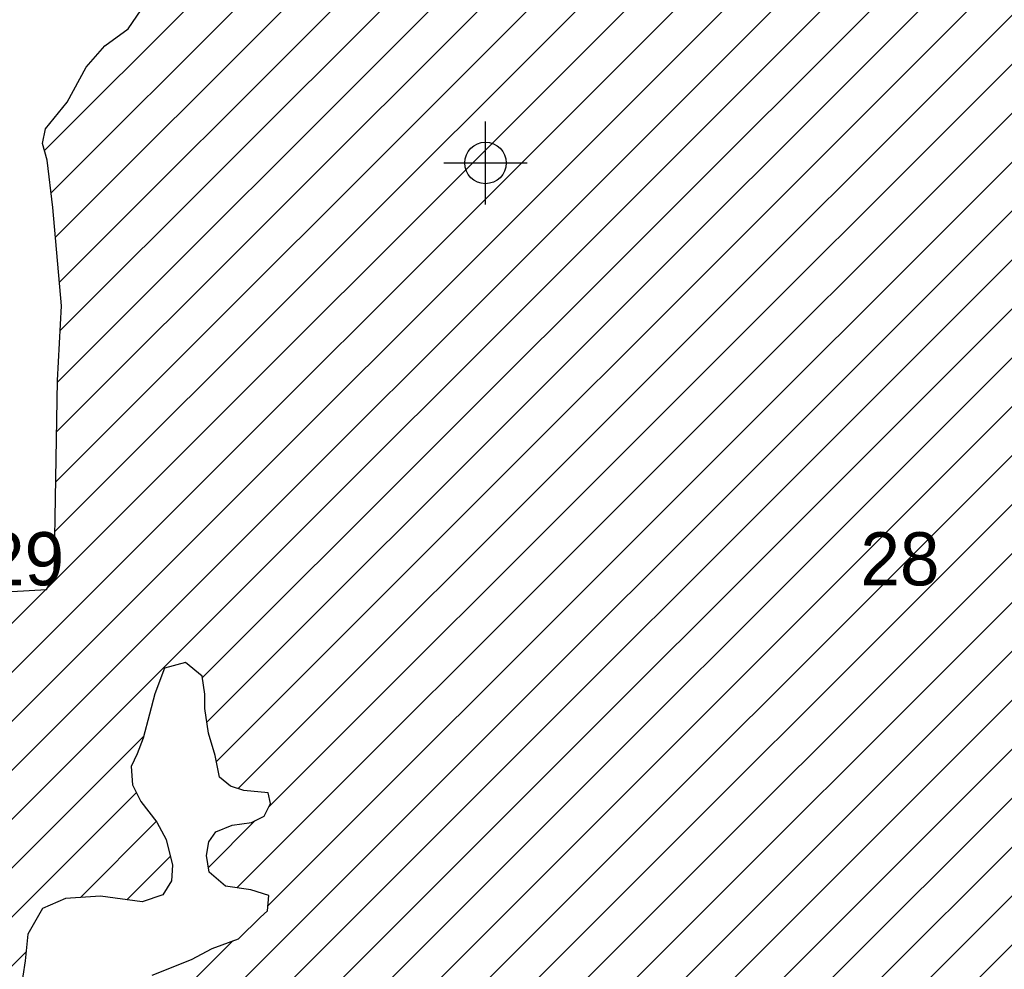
# Model space of a CAD drawing. Extents: x 192051 to 352051, y 710978 to 817615.
# Tile 28 of 85: x 260396 to 266324, y 732417 to 738137. Entities that reach past the tile are written whole.
import ezdxf
from ezdxf.enums import TextEntityAlignment as Align

# ---------------------------------------------------------------- set-up
doc = ezdxf.new("R2010")
doc.units = 0
doc.header["$LTSCALE"] = 800
doc.header["$PDMODE"] = 34
doc.header["$PDSIZE"] = 250
doc.layers.get('0').update_dxf_attribs({"linetype": 'CONTINUOUS'})
for name, color, linetype in [('SEC', 2, 'CONTINUOUS'), ('TEXT', 7, 'CONTINUOUS'), ('WETDBA', 11, 'CONTINUOUS'), ('WETFILL', 12, 'CONTINUOUS')]:
    doc.layers.add(name, color=color, linetype=linetype)

# ---------------------------------------------------------------- blocks, each defined once
blk = doc.blocks.new('*X')
at = {"color": 0}
for p, q in [((260586, 737094.4), (275727.4, 752235.9)), ((260612.4, 736826.2), (276011.3, 752225.1)), ((260636.2, 736555.3), (276295.1, 752214.2)), ((260640.6, 736265), (276303.6, 751928.1)), ((260546.2, 737349.3), (274857, 751660.2)), ((260623.9, 735953.7), (276305.8, 751635.5)), ((260618.6, 735653.7), (276308, 751343)), ((260563.8, 734714.8), (277002.9, 751153.9)), ((260608, 735053.7), (276715.6, 751161.3)), ((260613.3, 735353.7), (276428.3, 751168.6)), ((258181.6, 732037.9), (277093.3, 750949.6)), ((258484.4, 732046), (277096.9, 750658.6)), ((258787.3, 732054.2), (277080.7, 750347.6)), ((259764.4, 732736.6), (277086.6, 750058.8)), ((261496.6, 734174.2), (277214.4, 749891.9)), ((261522.5, 733905.4), (277327.5, 749710.3)), ((261580.2, 733668.3), (277373.3, 749461.5)), ((261711.8, 733505.3), (277419.1, 749212.6)), ((261896.1, 733394.9), (277505.4, 749004.2)), ((261704.1, 732908.2), (277760.8, 748965)), ((261890.7, 732800.1), (277800.1, 748709.6)), ((261487.1, 732101.8), (277839.4, 748454.2)), ((261442.1, 731762.2), (277878.7, 748198.8)), ((261579.8, 731605.2), (277921.2, 747946.6)), ((260151.2, 729881.8), (278045.9, 747776.5)), ((260138.8, 729574.8), (278170.5, 747606.5)), ((261465, 730606.3), (278295.2, 747436.5)), ((262562.9, 731409.5), (278419.9, 747266.5)), ((262732, 731284), (278544.6, 747096.5)), ((262652.1, 730909.4), (278669.2, 746926.5)), ((262608.5, 730571.1), (278793.9, 746756.5)), ((264217.2, 731885.1), (278918.6, 746586.5)), ((264351.9, 731725.1), (279043.3, 746416.4)), ((264566.3, 731644.8), (279167.9, 746246.4)), ((263494.9, 730278.7), (279320, 746103.8)), ((263296, 729785.2), (279493.1, 745982.2)), ((265288.4, 731482.8), (279666.2, 745860.7)), ((258150.1, 732301.1), (260553.3, 734704.3)), ((259999.7, 732677.3), (261141.7, 733819.2)), ((260135.5, 732518.4), (261098.8, 733481.7)), ((260761.7, 732849.8), (261218.7, 733306.9)), ((261531.9, 733030.7), (261814.4, 733313.2)), ((261041.9, 732835.4), (261302.7, 733096.2)), ((261223.4, 732132.8), (261678.9, 732588.3)), ((260004.1, 732092.3), (260435, 732523.2))]:
    blk.add_line(p, q, dxfattribs=at)

msp = doc.modelspace()

# ---------------------------------------------------------------- linework, layer by layer
at = {"layer": 'SEC', "color": 0}
msp.add_point((263200.3, 737273.5), dxfattribs=at)
at = {"layer": 'WETDBA', "color": 0}
for points in [[(259721.3, 734655.6), (260557.9, 734704.6), (260603.2, 734783.4), (260624.1, 735962.5), (260648.7, 736413.4), (260596.7, 737005.1), (260562.4, 737291.3), (260534.3, 737391.8), (260550.7, 737478.4), (260681.9, 737639.1), (260795.9, 737851.3), (260909.6, 737978.7), (261049.8, 738081.3), (261466.7, 738693.2)], [(261194.6, 732381.4), (261429.7, 732475.5), (261555.2, 732542.1), (261712.5, 732600.9), (261845.8, 732730.1), (261887.8, 732768.9), (261896.3, 732861), (261786.8, 732895.8), (261635.5, 732918.5), (261536.2, 733001.9), (261521.4, 733101.9), (261534.3, 733185.7), (261578, 733244.2), (261675.3, 733286.2), (261792.1, 733302.1), (261867.1, 733339.5), (261906.8, 733415.4), (261891.4, 733480.3), (261745.9, 733494), (261666, 733520.4), (261598.9, 733575), (261573, 733704.3), (261532.2, 733838.8), (261510.7, 733987.1), (261511.6, 734074.8), (261495.3, 734183.2), (261395.3, 734264.5), (261269, 734230.2), (261209.2, 734076.7), (261177.5, 733953.2), (261139.2, 733810), (261102.7, 733715.2), (261067.1, 733637.9), (261075.1, 733527.3), (261126.4, 733428.7), (261221, 733303.8), (261277.3, 733199.1), (261315.7, 733043.5), (261310.7, 732950.7), (261257.8, 732865.4), (261133.2, 732822.7), (260883.4, 732857.3), (260672.5, 732844.4), (260532.7, 732783.8), (260445.6, 732628.3), (260429.4, 732468), (260401.1, 732284.3)]]:
    msp.add_lwpolyline(points, dxfattribs=at)

# ---------------------------------------------------------------- block references
at = {"layer": 'WETFILL', "color": 0}
msp.add_blockref('*X', (0, 0), dxfattribs=at)
msp.add_blockref('*X', (0, 0), dxfattribs=at)
msp.add_blockref('*X', (0, 0), dxfattribs=at)
msp.add_blockref('*X', (0, 0), dxfattribs=at)
msp.add_blockref('*X', (0, 0), dxfattribs=at)
msp.add_blockref('*X', (0, 0), dxfattribs=at)
msp.add_blockref('*X', (0, 0), dxfattribs=at)
msp.add_blockref('*X', (0, 0), dxfattribs=at)
msp.add_blockref('*X', (0, 0), dxfattribs=at)
msp.add_blockref('*X', (0, 0), dxfattribs=at)
msp.add_blockref('*X', (0, 0), dxfattribs=at)
msp.add_blockref('*X', (0, 0), dxfattribs=at)
msp.add_blockref('*X', (0, 0), dxfattribs=at)
msp.add_blockref('*X', (0, 0), dxfattribs=at)
msp.add_blockref('*X', (0, 0), dxfattribs=at)
msp.add_blockref('*X', (0, 0), dxfattribs=at)
msp.add_blockref('*X', (0, 0), dxfattribs=at)
msp.add_blockref('*X', (0, 0), dxfattribs=at)
msp.add_blockref('*X', (0, 0), dxfattribs=at)
msp.add_blockref('*X', (0, 0), dxfattribs=at)
msp.add_blockref('*X', (0, 0), dxfattribs=at)
msp.add_blockref('*X', (0, 0), dxfattribs=at)
msp.add_blockref('*X', (0, 0), dxfattribs=at)
msp.add_blockref('*X', (0, 0), dxfattribs=at)
msp.add_blockref('*X', (0, 0), dxfattribs=at)
msp.add_blockref('*X', (0, 0), dxfattribs=at)
msp.add_blockref('*X', (0, 0), dxfattribs=at)
msp.add_blockref('*X', (0, 0), dxfattribs=at)
msp.add_blockref('*X', (0, 0), dxfattribs=at)
msp.add_blockref('*X', (0, 0), dxfattribs=at)
msp.add_blockref('*X', (0, 0), dxfattribs=at)
msp.add_blockref('*X', (0, 0), dxfattribs=at)
msp.add_blockref('*X', (0, 0), dxfattribs=at)
msp.add_blockref('*X', (0, 0), dxfattribs=at)
msp.add_blockref('*X', (0, 0), dxfattribs=at)
msp.add_blockref('*X', (0, 0), dxfattribs=at)
msp.add_blockref('*X', (0, 0), dxfattribs=at)
msp.add_blockref('*X', (0, 0), dxfattribs=at)
msp.add_blockref('*X', (0, 0), dxfattribs=at)
msp.add_blockref('*X', (0, 0), dxfattribs=at)
msp.add_blockref('*X', (0, 0), dxfattribs=at)
msp.add_blockref('*X', (0, 0), dxfattribs=at)
msp.add_blockref('*X', (0, 0), dxfattribs=at)
msp.add_blockref('*X', (0, 0), dxfattribs=at)
msp.add_blockref('*X', (0, 0), dxfattribs=at)
msp.add_blockref('*X', (0, 0), dxfattribs=at)
msp.add_blockref('*X', (0, 0), dxfattribs=at)
msp.add_blockref('*X', (0, 0), dxfattribs=at)
msp.add_blockref('*X', (0, 0), dxfattribs=at)
msp.add_blockref('*X', (0, 0), dxfattribs=at)
msp.add_blockref('*X', (0, 0), dxfattribs=at)
msp.add_blockref('*X', (0, 0), dxfattribs=at)
msp.add_blockref('*X', (0, 0), dxfattribs=at)
msp.add_blockref('*X', (0, 0), dxfattribs=at)
msp.add_blockref('*X', (0, 0), dxfattribs=at)
msp.add_blockref('*X', (0, 0), dxfattribs=at)
msp.add_blockref('*X', (0, 0), dxfattribs=at)
msp.add_blockref('*X', (0, 0), dxfattribs=at)
msp.add_blockref('*X', (0, 0), dxfattribs=at)
msp.add_blockref('*X', (0, 0), dxfattribs=at)
msp.add_blockref('*X', (0, 0), dxfattribs=at)
msp.add_blockref('*X', (0, 0), dxfattribs=at)
msp.add_blockref('*X', (0, 0), dxfattribs=at)
msp.add_blockref('*X', (0, 0), dxfattribs=at)
msp.add_blockref('*X', (0, 0), dxfattribs=at)
msp.add_blockref('*X', (0, 0), dxfattribs=at)
msp.add_blockref('*X', (0, 0), dxfattribs=at)
msp.add_blockref('*X', (0, 0), dxfattribs=at)
msp.add_blockref('*X', (0, 0), dxfattribs=at)
msp.add_blockref('*X', (0, 0), dxfattribs=at)
msp.add_blockref('*X', (0, 0), dxfattribs=at)
msp.add_blockref('*X', (0, 0), dxfattribs=at)
msp.add_blockref('*X', (0, 0), dxfattribs=at)
msp.add_blockref('*X', (0, 0), dxfattribs=at)
msp.add_blockref('*X', (0, 0), dxfattribs=at)
msp.add_blockref('*X', (0, 0), dxfattribs=at)
msp.add_blockref('*X', (0, 0), dxfattribs=at)
msp.add_blockref('*X', (0, 0), dxfattribs=at)
msp.add_blockref('*X', (0, 0), dxfattribs=at)
msp.add_blockref('*X', (0, 0), dxfattribs=at)
msp.add_blockref('*X', (0, 0), dxfattribs=at)
msp.add_blockref('*X', (0, 0), dxfattribs=at)
msp.add_blockref('*X', (0, 0), dxfattribs=at)
msp.add_blockref('*X', (0, 0), dxfattribs=at)
msp.add_blockref('*X', (0, 0), dxfattribs=at)
msp.add_blockref('*X', (0, 0), dxfattribs=at)
msp.add_blockref('*X', (0, 0), dxfattribs=at)
msp.add_blockref('*X', (0, 0), dxfattribs=at)
msp.add_blockref('*X', (0, 0), dxfattribs=at)
msp.add_blockref('*X', (0, 0), dxfattribs=at)
msp.add_blockref('*X', (0, 0), dxfattribs=at)
msp.add_blockref('*X', (0, 0), dxfattribs=at)
msp.add_blockref('*X', (0, 0), dxfattribs=at)
msp.add_blockref('*X', (0, 0), dxfattribs=at)
msp.add_blockref('*X', (0, 0), dxfattribs=at)
msp.add_blockref('*X', (0, 0), dxfattribs=at)
msp.add_blockref('*X', (0, 0), dxfattribs=at)
msp.add_blockref('*X', (0, 0), dxfattribs=at)
msp.add_blockref('*X', (0, 0), dxfattribs=at)
msp.add_blockref('*X', (0, 0), dxfattribs=at)

# ---------------------------------------------------------------- texts
at = {"layer": 'TEXT', "color": 0}
for s, p in [('29', (260425.7, 734730)), ('28', (265695.5, 734729.3))]:
    msp.add_text(s, height=320, dxfattribs=at).set_placement(p, align=Align.CENTER)

doc.saveas('drawing.dxf')
